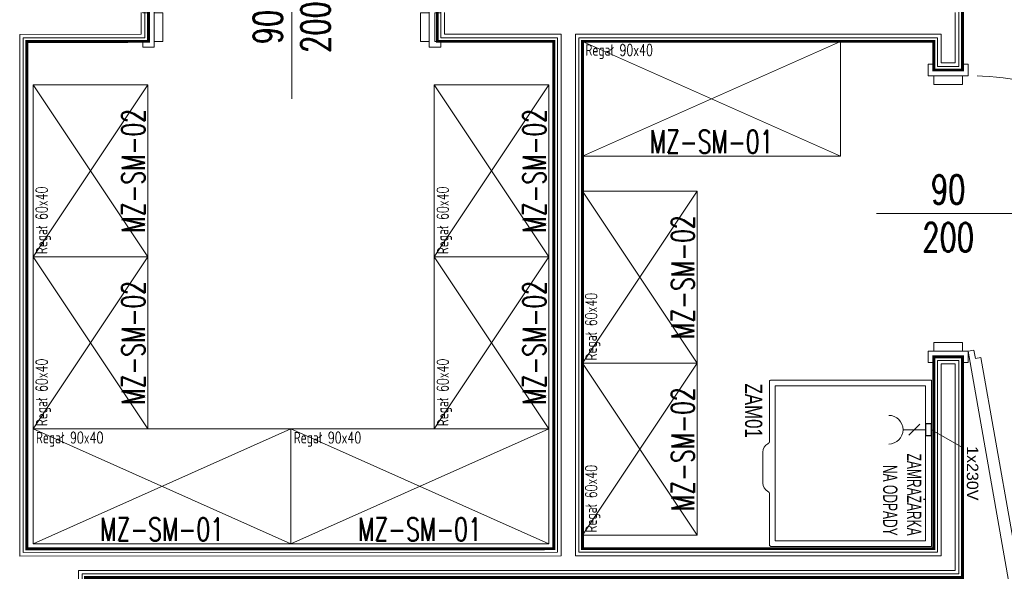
# Model space of a CAD drawing. Header units: millimetres. Extents: x -4835 to 23023, y -15404 to 3906.
# Tile 37 of 39: x -1141 to -797, y 1481 to 1673. Entities that reach past the tile are written whole.
import ezdxf
from ezdxf.enums import TextEntityAlignment as Align

# ---------------------------------------------------------------- set-up
doc = ezdxf.new("R2010")
doc.units = ezdxf.units.MM
doc.linetypes.add('DASHED', pattern=[19.05, 12.7, -6.35])
doc.layers.get('0').update_dxf_attribs({"lineweight": 9})
for name, color, linetype, lineweight in [('- AGP-1_OPISY', 7, 'Continuous', 9), ('Gastronomia PKN ORLEN', 220, 'Continuous', 9), ('Instalacje elektryczne', 1, 'Continuous', 15), ('MEBLE PKN', 150, 'Continuous', 9), ('Ślusarka_okienna', 30, 'Continuous', 13)]:
    doc.layers.add(name, color=color, linetype=linetype, lineweight=lineweight)
doc.layers.add('Budowlane - Sciany Wew', color=7, linetype='Continuous')
doc.layers.add('Ściany', color=51, linetype='Continuous')
doc.styles.add('JACEK_07', font='simplex.shx', dxfattribs={"width": 0.7})
doc.styles.add('RomanS', font='simplex.shx')
doc.styles.get("Standard").update_dxf_attribs({"font": 'arial.ttf'})

# ---------------------------------------------------------------- blocks, each defined once
blk = doc.blocks.new('*U232')
at = {"color": 7}
blk.add_lwpolyline([(50, 25), (50, -25)], dxfattribs=at)
blk.add_lwpolyline([(97.65, 8.97), (100.61, 9.49), (100.26, 11.46), (188.89, 27.09), (189.24, 25.12), (192.19, 25.64), (192.54, 23.67), (98, 7)], close=True)
for points in [[(-2, -5), (0, -5), (0, 5), (-2, 5), (-2, 7), (2, 7), (2, 5), (2, -7), (-2, -7), (-2, -5)], [(102, -5), (100, -5), (100, 5), (102, 5), (102, 7), (98, 7), (98, 5), (98, -7), (102, -7), (102, -5)], [(2, 5), (5, 5), (5, -5), (2, -5)], [(98, 5), (95, 5), (95, -5), (98, -5)]]:
    blk.add_lwpolyline(points)
at = {"linetype": 'DASHED'}
blk.add_arc((98, 7), 96, 0, 180, dxfattribs=at)
at = {"color": 7, "insert": (50, 0), "char_height": 10, "width": 10, "attachment_point": 5, "rotation": 90, "style": 'JACEK_07'}
blk.add_mtext('\\pxqc;90\\P200', dxfattribs=at)
blk = doc.blocks.new('*U233')
blk.add_lwpolyline([(4, 7), (4, 10), (6, 10), (6, 100), (4, 100), (4, 103), (2, 103), (2, 7)], close=True)
at = {"color": 7}
blk.add_lwpolyline([(50, 25), (50, -25)], dxfattribs=at)
for points in [[(-2, -5), (0, -5), (0, 5), (-2, 5), (-2, 7), (2, 7), (2, 5), (2, -7), (-2, -7), (-2, -5)], [(102, -5), (100, -5), (100, 5), (102, 5), (102, 7), (98, 7), (98, 5), (98, -7), (102, -7), (102, -5)], [(2, 5), (5, 5), (5, -5), (2, -5)], [(98, 5), (95, 5), (95, -5), (98, -5)]]:
    blk.add_lwpolyline(points)
at = {"linetype": 'DASHED'}
blk.add_arc((2, 7), 96, 0, 90, dxfattribs=at)
at = {"color": 7, "insert": (50, 0), "char_height": 10, "width": 10, "attachment_point": 5, "rotation": 90, "style": 'JACEK_07'}
blk.add_mtext('\\pxqc;90\\P200', dxfattribs=at)
blk = doc.blocks.new('40GAZ_podklad_lewy')
at = {"layer": 'Budowlane - Sciany Wew', "color": 251, "linetype": 'Continuous', "lineweight": 20}
for points in [[(794.93, -844.75), (794.93, -837.25), (484.49, -837.25), (484.49, -649.3), (790.59, -649.3), (790.59, -574.8), (783.09, -574.8), (783.09, -641.74), (657.97, -641.74), (657.97, -462.3), (783.09, -462.3), (783.09, -472.3), (790.59, -472.3), (790.59, -452.22)], [(609.79, -452.22), (609.79, -462.27), (650.47, -462.3), (650.47, -641.75), (463.99, -641.8), (463.99, -462.35), (506.44, -462.3), (506.44, -452.25)], [(793.68, -843.5), (793.68, -838.5), (483.24, -838.5), (483.24, -648.05), (789.34, -648.05), (789.34, -576.05), (784.34, -576.05), (784.34, -642.99), (656.72, -642.99), (656.72, -461.05), (784.34, -461.05), (784.34, -471.05), (789.34, -471.05), (789.34, -453.47)], [(611.04, -453.47), (611.04, -461.02), (651.72, -461.05), (651.72, -643), (462.74, -643.05), (462.74, -461.1), (505.19, -461.05), (505.19, -453.5)]]:
    blk.add_lwpolyline(points, dxfattribs=at)
at = {"layer": 'Ściany', "const_width": 1}
for points in [[(796.18, -846), (796.18, -836), (485.74, -836), (485.74, -650.55), (791.84, -650.55), (791.84, -573.55), (781.84, -573.55), (781.84, -640.49), (659.22, -640.5), (659.22, -463.55), (781.84, -463.55), (781.84, -473.55), (791.84, -473.55), (791.84, -450.97)], [(608.54, -450.97), (608.54, -463.52), (649.22, -463.55), (649.22, -640.5), (465.24, -640.55), (465.24, -463.6), (507.69, -463.55), (507.69, -451)]]:
    blk.add_lwpolyline(points, dxfattribs=at)
at = {"layer": 'Ślusarka_okienna'}
blk.add_blockref('*U233', (507.69, -458.55), dxfattribs=at)
at = {"layer": 'Ślusarka_okienna', "rotation": 270}
blk.add_blockref('*U232', (786.84, -473.55), dxfattribs=at)
blk = doc.blocks.new('*U280')
at = {"layer": 'MEBLE PKN'}
for p, q in [((0, 0), (90, -40)), ((90, 0), (0, -40))]:
    blk.add_line(p, q, dxfattribs=at)
at = {"layer": 'MEBLE PKN', "flags": 128}
blk.add_lwpolyline([(0, 0), (90, 0), (90, -40), (0, -40)], close=True, dxfattribs=at)
at = {"layer": 'MEBLE PKN', "color": 7, "style": 'JACEK_07'}
for s, insert, char_height, width, attachment_point in [('Regał 90x40', (1, -1), 4, 41.1867, 1), ('\\pxqc;MZ-SM-01', (45, -39), 8, 90, 8)]:
    blk.add_mtext(s, dxfattribs=dict(at, insert=insert, char_height=char_height, width=width, attachment_point=attachment_point))
blk = doc.blocks.new('*U282')
for p, q in [((0, 0), (60, -40)), ((60, 0), (0, -40))]:
    blk.add_line(p, q)
at = {"flags": 128}
blk.add_lwpolyline([(0, 0), (60, 0), (60, -40), (0, -40)], close=True, dxfattribs=at)
at = {"color": 7, "style": 'JACEK_07'}
for s, insert, char_height, width, attachment_point in [('Regał 60x40', (1, -1), 4, 41.1867, 1), ('\\pxqc;MZ-SM-02', (30, -39), 8, 60, 8)]:
    blk.add_mtext(s, dxfattribs=dict(at, insert=insert, char_height=char_height, width=width, attachment_point=attachment_point))
blk = doc.blocks.new('*U284')
at = {"layer": 'MEBLE PKN'}
for p, q in [((0, 0), (90, -40)), ((90, 0), (0, -40))]:
    blk.add_line(p, q, dxfattribs=at)
at = {"layer": 'MEBLE PKN', "flags": 128}
blk.add_lwpolyline([(0, 0), (90, 0), (90, -40), (0, -40)], close=True, dxfattribs=at)
at = {"layer": 'MEBLE PKN', "color": 7, "style": 'JACEK_07'}
for s, insert, char_height, width, attachment_point in [('Regał 90x40', (1, -1), 4, 41.1867, 1), ('\\pxqc;MZ-SM-01', (45, -39), 8, 90, 8)]:
    blk.add_mtext(s, dxfattribs=dict(at, insert=insert, char_height=char_height, width=width, attachment_point=attachment_point))
blk = doc.blocks.new('*U285')
for p, q in [((0, 0), (60, -40)), ((60, 0), (0, -40))]:
    blk.add_line(p, q)
at = {"flags": 128}
blk.add_lwpolyline([(0, 0), (60, 0), (60, -40), (0, -40)], close=True, dxfattribs=at)
at = {"color": 7, "style": 'JACEK_07'}
for s, insert, char_height, width, attachment_point in [('Regał 60x40', (1, -1), 4, 41.1867, 1), ('\\pxqc;MZ-SM-02', (30, -39), 8, 60, 8)]:
    blk.add_mtext(s, dxfattribs=dict(at, insert=insert, char_height=char_height, width=width, attachment_point=attachment_point))
blk = doc.blocks.new('*U283')
for p, q in [((0, 0), (60, -40)), ((60, 0), (0, -40))]:
    blk.add_line(p, q)
at = {"flags": 128}
blk.add_lwpolyline([(0, 0), (60, 0), (60, -40), (0, -40)], close=True, dxfattribs=at)
at = {"color": 7, "style": 'JACEK_07'}
for s, insert, char_height, width, attachment_point in [('Regał 60x40', (1, -1), 4, 41.1867, 1), ('\\pxqc;MZ-SM-02', (30, -39), 8, 60, 8)]:
    blk.add_mtext(s, dxfattribs=dict(at, insert=insert, char_height=char_height, width=width, attachment_point=attachment_point))
blk = doc.blocks.new('*U286')
for p, q in [((0, 0), (60, -40)), ((60, 0), (0, -40))]:
    blk.add_line(p, q)
at = {"flags": 128}
blk.add_lwpolyline([(0, 0), (60, 0), (60, -40), (0, -40)], close=True, dxfattribs=at)
at = {"color": 7, "style": 'JACEK_07'}
for s, insert, char_height, width, attachment_point in [('Regał 60x40', (1, -1), 4, 41.1867, 1), ('\\pxqc;MZ-SM-02', (30, -39), 8, 60, 8)]:
    blk.add_mtext(s, dxfattribs=dict(at, insert=insert, char_height=char_height, width=width, attachment_point=attachment_point))
blk = doc.blocks.new('gn-230')
at = {"layer": 'Instalacje elektryczne'}
for p, q in [((-4, 0), (-19.8, 0)), ((-15.65, -3.75), (-8.15, 3.75))]:
    blk.add_line(p, q, dxfattribs=at)
at = {"layer": 'Instalacje elektryczne', "lineweight": 30}
blk.add_lwpolyline([(-4, -4), (0, -4), (0, 4), (-4, 4)], close=True, dxfattribs=at)
at = {"layer": 'Instalacje elektryczne'}
blk.add_arc((-29.8, 0), 10, 270, 90, dxfattribs=at)
blk = doc.blocks.new('Zamrażarka na odpady')
at = {"layer": 'Gastronomia PKN ORLEN'}
blk.add_lwpolyline([(0, 0), (58, 0), (58, -56, -0.414214), (57.5, -56.5), (39.7, -56.5, 0.289122), (38.8, -57.07, -0.300084), (35.91, -58.81), (25.09, -58.81, -0.278224), (22.2, -57.07, 0.267387), (21.3, -56.5), (0.5, -56.5, -0.414214), (0, -56)], format="xyb", close=True, dxfattribs=at)
blk.add_lwpolyline([(2, -2), (56, -2), (56, -54.5), (2, -54.5)], close=True, dxfattribs=at)
at = {"layer": 'Instalacje elektryczne'}
blk.add_lwpolyline([(17.29, 0), (23.54, 10.83), (44.7, 10.83)], dxfattribs=at)
at = {"layer": 'Instalacje elektryczne', "xscale": 0.5, "yscale": 0.5, "zscale": 0.5, "rotation": 90}
blk.add_blockref('gn-230', (17.29, 0), dxfattribs=at)
at = {"layer": '- AGP-1_OPISY', "color": 242, "insert": (25.38, -3.51), "char_height": 5, "width": 28.8858, "attachment_point": 1}
blk.add_mtext('\\pxsm1,qr;{\\W0.6;ZAMRAŻARKA \\PNA ODPADY}', dxfattribs=at)
at = {"layer": '- AGP-1_OPISY', "color": 242, "insert": (1.22, -59.03, 0), "char_height": 6, "width": 22.4806, "attachment_point": 1, "style": 'JACEK_07'}
blk.add_mtext('{\\fArial|b0|i0|c238|p34;ZAM01}', dxfattribs=at)
at = {"layer": 'Instalacje elektryczne', "insert": (23.02, 16.39), "char_height": 4, "width": 32.4538, "attachment_point": 1}
blk.add_mtext('1x230V', dxfattribs=at)
blk = doc.blocks.new('*U281')
at = {"layer": 'MEBLE PKN'}
for p, q in [((0, 0), (90, -40)), ((90, 0), (0, -40))]:
    blk.add_line(p, q, dxfattribs=at)
at = {"layer": 'MEBLE PKN', "flags": 128}
blk.add_lwpolyline([(0, 0), (90, 0), (90, -40), (0, -40)], close=True, dxfattribs=at)
at = {"layer": 'MEBLE PKN', "color": 7, "style": 'JACEK_07'}
for s, insert, char_height, width, attachment_point in [('Regał 90x40', (1, -1), 4, 41.1867, 1), ('\\pxqc;MZ-SM-01', (45, -39), 8, 90, 8)]:
    blk.add_mtext(s, dxfattribs=dict(at, insert=insert, char_height=char_height, width=width, attachment_point=attachment_point))
blk = doc.blocks.new('*U287')
for p, q in [((0, 0), (60, -40)), ((60, 0), (0, -40)), ((120, 0), (60, -40)), ((60, 0), (120, -40))]:
    blk.add_line(p, q)
at = {"flags": 128}
for points in [[(0, 0), (60, 0), (60, -40), (0, -40)], [(60, 0), (120, 0), (120, -40), (60, -40)]]:
    blk.add_lwpolyline(points, close=True, dxfattribs=at)
at = {"color": 7, "style": 'JACEK_07'}
for s, insert, char_height, width, attachment_point in [('Regał 60x40', (1, -1), 4, 41.1867, 1), ('Regał 60x40', (61, -1), 4, 41.1867, 1), ('\\pxqc;MZ-SM-02', (30, -39), 8, 60, 8), ('\\pxqc;MZ-SM-02', (90, -39), 8, 60, 8)]:
    blk.add_mtext(s, dxfattribs=dict(at, insert=insert, char_height=char_height, width=width, attachment_point=attachment_point))
blk = doc.blocks.new('C')
at = {"color": 6}
blk.add_blockref('40GAZ_podklad_lewy', (14978.11, 9594.99), dxfattribs=at)
for name, p in [('*U281', (15637.33, 9131.45)), ('*U280', (15445.52, 8996.25)), ('*U284', (15535.52, 8996.25))]:
    blk.add_blockref(name, p)
for name, p, rotation in [('*U283', (15445.52, 9056.25), 89.99999999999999), ('*U286', (15585.52, 9056.25), 90), ('*U287', (15637.33, 8959.17), 90), ('*U282', (15445.52, 8996.25), 89.99999999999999), ('*U285', (15585.52, 8996.25), 90), ('Zamrażarka na odpady', (15759.09, 9013.3), 270)]:
    blk.add_blockref(name, p, dxfattribs=dict(rotation=rotation))
at = {"style": 'RomanS'}
for tag, p in [('PIWO', (15207.95, 8676.64)), ('PIWO', (15267.09, 8677.75)), ('NAP.KOLOR/SOKI', (15343.12, 8676.92)), ('NABIAŁ/WODA', (15408.98, 8677.12)), ('ART.SPOŻ/PIECZYWO', (15532.08, 8676.66)), ('WODA', (15287.59, 8558.33)), ('NAP.FUNKCJO', (15477.31, 8560.33)), ('NAP.FUNKCJO', (15590.48, 8190.22))]:
    blk.add_attdef(tag, text='', height=5, dxfattribs=at).set_placement(p, align=Align.TOP_CENTER)
for tag, p in [('HIGIENA/SEZON', (15061.42, 8584.21)), ('NAP.KOLOR', (15247.47, 8484.93)), ('PIWO', (15326.45, 8485.01)), ('CIASTKA', (15515.92, 8480.98)), ('SOKI', (15435.42, 8482.47)), ('CHIPSY/SŁONE', (15435.11, 8413.61)), ('NAP.KOLOR', (15248.06, 8414.46)), ('SŁODYCZE', (15516.21, 8415.79)), ('PIWO', (15326.04, 8419.43))]:
    blk.add_attdef(tag, text='', height=5, rotation=90, dxfattribs=at).set_placement(p, align=Align.TOP_CENTER)

msp = doc.modelspace()

# ---------------------------------------------------------------- block references
msp.add_blockref('C', (-16582.0281, -7466.0778))

doc.saveas('drawing.dxf')
